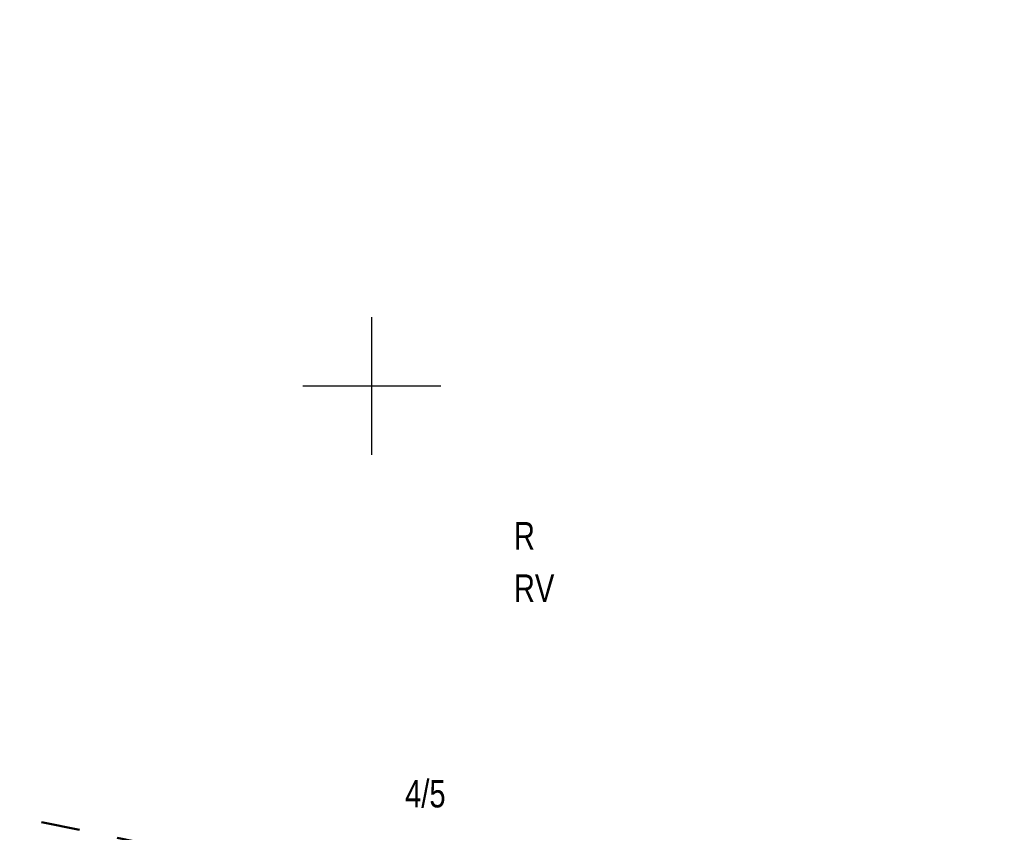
# Model space of a CAD drawing. Header units: metres. Extents: x 7523615 to 7533948, y 5492686 to 5502120.
# Tile 24 of 256: x 7529137 to 7529173, y 5498134 to 5498163. Entities that reach past the tile are written whole.
import ezdxf
from ezdxf.enums import TextEntityAlignment as Align

# ---------------------------------------------------------------- set-up
doc = ezdxf.new("R2010")
doc.units = ezdxf.units.M
doc.linetypes.add('1.4_1.4', pattern=[2.8, 1.4, -1.4])
doc.layers.get('0').update_dxf_attribs({"color": 2, "lineweight": 5})
doc.styles.get("Standard").update_dxf_attribs({"font": 'Working1250', "width": 0.75})

# ---------------------------------------------------------------- blocks, each defined once
blk = doc.blocks.new('RAMKA500K')
at = {"color": 0}
for p, q in [((350, 147.5), (350, 152.5)), ((347.5, 150), (352.5, 150))]:
    blk.add_line(p, q, dxfattribs=at)

msp = doc.modelspace()

# ---------------------------------------------------------------- linework, layer by layer
at = {"layer": 'Zakres', "color": 5, "linetype": '1.4_1.4', "lineweight": 50, "flags": 128}
msp.add_lwpolyline([(7531743.27, 5499246.67), (7531674.19, 5499075.04), (7531617.162, 5499130.015), (7531497.218, 5499019.596), (7531360.693, 5498909.882), (7531137.385, 5498723.263), (7530837.96, 5498471.05), (7530827.293, 5498468.557), (7530555.83, 5498209.93), (7530490.214, 5498246.484), (7530415.425, 5498175.928), (7530370.975, 5498140.65), (7530313.12, 5498105.373), (7530175.536, 5498113.134), (7530201.642, 5498273.295), (7530135.32, 5498299.4), (7530095.809, 5498250.012), (7529934.942, 5498278.939), (7529886.553, 5498254.598), (7529886.964, 5498227.434), (7529861.564, 5498166.05), (7529795.242, 5498157.584), (7529752.203, 5498064.45), (7529512.785, 5498134.242), (7529497.697, 5498245.624), (7529418.476, 5498260.595), (7529163.77, 5498290.228), (7529123.554, 5498137.123), (7529361.326, 5498088.439), (7529468.57, 5498017.178), (7529499.62, 5497998.73), (7529568.053, 5497998.128), (7529612.503, 5497967.789), (7529759.259, 5497962.851), (7529731.037, 5497742.012), (7529837.62, 5497773.434), (7529926.26, 5498000.98), (7530249.502, 5497965.967), (7530399.55, 5498036.463), (7530504.325, 5498041.167), (7530550.186, 5498000.245), (7530485.275, 5497939.567), (7530567.12, 5497896.528), (7530578.585, 5497865.954), (7530414.955, 5497723.667), (7530456.347, 5497670.633), (7530620.036, 5497828.677), (7530672.247, 5497834.44), (7530708.231, 5497874.656), (7530802.893, 5497949.739), (7531291.019, 5497844.846), (7531633.86, 5497783.346), (7531723.76, 5497752.948), (7531716.74, 5497689.82), (7531638.86, 5497701.8), (7531607.99, 5497651.877), (7531593.173, 5497646.233), (7531554.368, 5497551.688), (7531542.197, 5497533.109), (7531433.365, 5497444.091), (7531365.279, 5497382.708), (7531307.012, 5497340.61), (7531265.619, 5497313.74), (7531154.142, 5497225.545), (7531069.475, 5497140.173), (7531095.58, 5497066.795), (7531227.52, 5497061.86), (7531269.853, 5497013.879), (7531267.74, 5496900.28), (7531245.86, 5496824.79), (7531285.37, 5496797.98), (7531257.86, 5496726.01), (7531235.28, 5496726.72), (7531225.4, 5496699.91), (7531197.11, 5496699.88), (7531185.19, 5496624.41), (7531253.801, 5496571.672), (7531243.218, 5496477.481), (7531256.45, 5496456.49), (7531351.7, 5496436.03), (7531399.67, 5496549.62), (7531437.77, 5496640.64), (7531396.85, 5496663.92), (7531455.59, 5496799.214), (7531464.057, 5496818.264), (7531468.643, 5496848.955), (7531480.284, 5496877.178), (7531555.07, 5497002.95), (7531557.66, 5497022.169), (7531504.626, 5497031.871), (7531386.27, 5497072.44), (7531447.65, 5497179.68), (7531472.876, 5497186.563), (7531542.726, 5497165.75), (7531534.965, 5497117.772), (7531587.882, 5497105.777), (7531625.629, 5497206.319), (7531717.203, 5497165.383), (7531739.282, 5497219.078), (7531634.801, 5497264.88), (7531650.323, 5497306.508), (7531689.66, 5497342.67), (7531724.67, 5497377.51), (7531750.159, 5497383.413), (7531790.729, 5497415.163), (7531807.49, 5497435.8), (7531857.051, 5497525.936), (7531880.16, 5497531.76), (7531912.79, 5497579.205), (7531951.42, 5497582.56), (7531983.17, 5497634.77), (7532010.156, 5497686.449), (7532022.445, 5497715.671), (7532045.96, 5497826.68), (7532028.32, 5497890.18), (7532058.84, 5497978.726), (7532130.806, 5498096.73), (7532169.259, 5498228.668), (7532173.67, 5498272.59), (7532173.45, 5498329.02), (7532174.198, 5498362.371), (7532178.843, 5498457.798), (7532136.745, 5498585.562), (7532124.809, 5498799.345), (7532152.62, 5498813.574), (7532125.691, 5499032.472), (7532124.985, 5499095.267), (7532200.95, 5499066.75), (7532264.333, 5499123.018), (7532116.225, 5499183.814), (7531993.341, 5499227.793), (7531913.613, 5499254.722), (7531816.599, 5499290.941), (7531739.752, 5499297.761), (7531571.83, 5499328.1), (7531549.252, 5499297.761), (7531536.552, 5499281.533), (7531425.075, 5499226.5), (7531439.186, 5499201.805), (7531552.78, 5499254.722), (7531607.813, 5499273.772), (7531677.126, 5499271.215)], close=True, dxfattribs=at)

# ---------------------------------------------------------------- block references
at = {"layer": 'Wstawianie ramki sekcyjnej z opisem', "color": 7, "linetype": 'CONTINUOUS', "lineweight": 13}
msp.add_blockref('RAMKA500K', (7528800, 5498000), dxfattribs=at)

# ---------------------------------------------------------------- texts
at = {"layer": '209-oznaczenie konturu klasyfikacyjnego', "color": 7, "linetype": 'CONTINUOUS', "lineweight": 18, "width": 0.79}
msp.add_text('RV', height=1, dxfattribs=at).set_placement((7529155.16, 5498143.16), align=Align.TOP_LEFT)
at = {"layer": '210-oznaczenie konturu użytku gruntowego', "color": 7, "linetype": 'CONTINUOUS', "lineweight": 18, "width": 0.79}
msp.add_text('R', height=1, dxfattribs=at).set_placement((7529155.16, 5498144.06))
at = {"layer": '211-numer działki ewidencyjnej', "color": 3, "linetype": 'CONTINUOUS', "lineweight": 18, "width": 0.79}
msp.add_text('4/5', height=1, dxfattribs=at).set_placement((7529151.21, 5498135.7), align=Align.TOP_LEFT)

doc.saveas('drawing.dxf')
